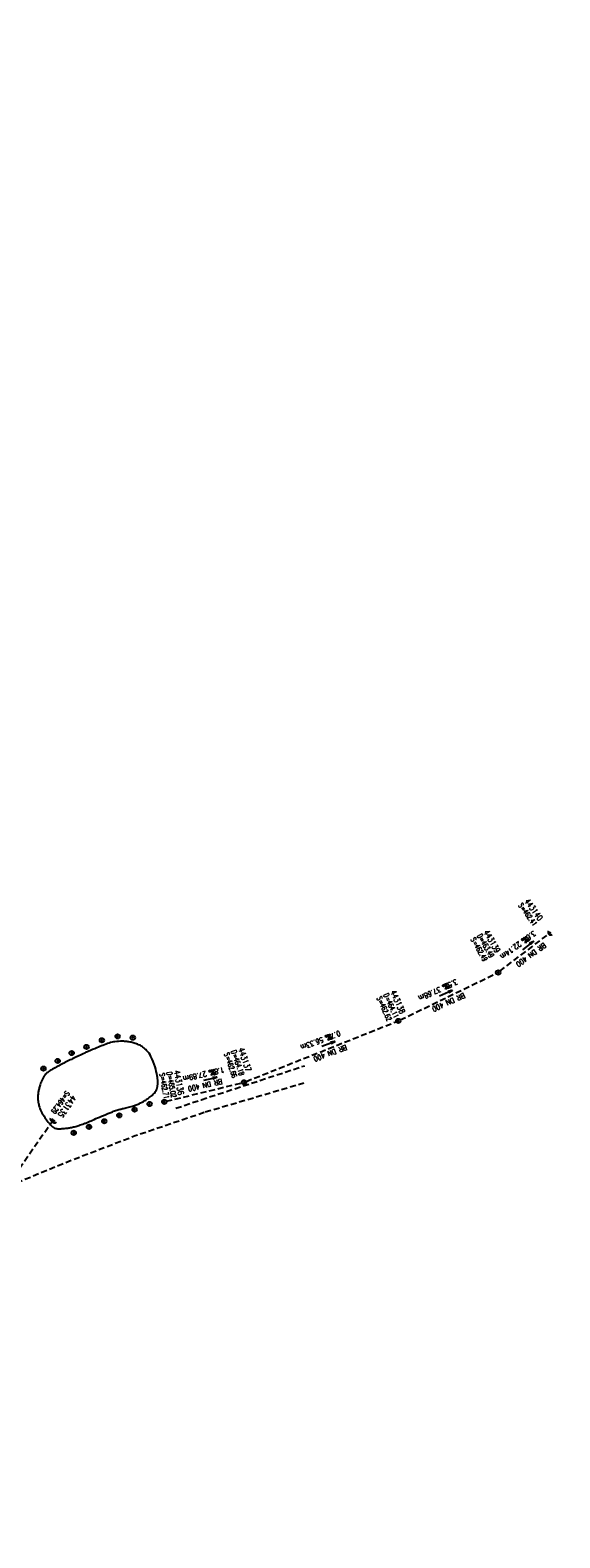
# Model space of a CAD drawing. Extents: x 459406 to 461721, y 413308 to 423218.
# Tile 131 of 256: x 461225 to 461405, y 417516 to 418028. Entities that reach past the tile are written whole.
import ezdxf
from ezdxf.enums import TextEntityAlignment as Align

# ---------------------------------------------------------------- set-up
doc = ezdxf.new("R2010")
doc.units = 0
doc.header["$LTSCALE"] = 2
doc.header["$MEASUREMENT"] = 0
for name, pattern in [('AUSGEZOGEN', [0]), ('GESTRICH-X2', [1.5, 1, -0.5]), ('STRICHPT-X3', [3, 1.5, -0.75, 0, -0.75])]:
    doc.linetypes.add(name, pattern=pattern)
doc.layers.get('0').update_dxf_attribs({"linetype": 'AUSGEZOGEN'})
for name, color, linetype in [('ACHSE', 1, 'STRICHPT-X3'), ('FBR', 8, 'CONTINUOUS'), ('KANAL', 7, 'GESTRICH-X2'), ('PFEIL', 7, 'CONTINUOUS'), ('RINNE', 200, 'CONTINUOUS'), ('RRHB', 4, 'AUSGEZOGEN'), ('SCHACHTNR', 6, 'CONTINUOUS'), ('SCHSYMBOL', 7, 'AUSGEZOGEN'), ('TEXTO', 4, 'CONTINUOUS'), ('TEXTU', 4, 'CONTINUOUS'), ('WEG', 8, 'GESTRICH-X2')]:
    doc.layers.add(name, color=color, linetype=linetype)
doc.styles.add('ROMANS', font='romans.shx', dxfattribs={"width": 0.8})

# ---------------------------------------------------------------- blocks, each defined once
blk = doc.blocks.new('GST')
at = {"color": 0}
blk.add_circle((0, 0), 0.75, dxfattribs=at)
blk.add_point((0, 0), dxfattribs=at)
blk = doc.blocks.new('10')
blk.add_blockref('GST', (0, 0))
blk = doc.blocks.new('40')
at = {"color": 0}
blk.add_arc((0.02, 0.31), 0.91, 192.5363, 347.4637, dxfattribs=at)
blk.add_point((0, 0), dxfattribs=at)
blk = doc.blocks.new('PROM')
blk.add_line((1.57, 1.82), (0.02, 0.02))
for centre, radius in [((0.32, 1.51), 0.317), ((0.94, 0.29), 0.283), ((1.64, 0.29), 0.283)]:
    blk.add_circle(centre, radius)
blk.add_arc((0.99, 2.68), 1.03, 239.1414, 303.3549)
blk = doc.blocks.new('PFEIL2')
at = {"color": 0}
for p, q in [((0.88, 0), (-2.4, -0.01)), ((0.88, -0.27), (0.88, 0.28)), ((0.88, 0.28), (2.43, 0.01)), ((0.91, 0.27), (0.88, 0.26)), ((0.97, 0.26), (0.88, 0.25)), ((1.02, 0.25), (0.88, 0.23)), ((1.07, 0.24), (0.88, 0.21)), ((1.13, 0.23), (0.88, 0.19)), ((1.18, 0.22), (0.88, 0.17)), ((1.24, 0.21), (0.88, 0.15)), ((1.29, 0.21), (0.88, 0.14)), ((1.34, 0.2), (0.88, 0.12)), ((1.4, 0.19), (0.88, 0.1)), ((1.45, 0.18), (0.88, 0.08)), ((1.51, 0.17), (0.88, 0.06)), ((1.56, 0.16), (0.88, 0.04)), ((1.61, 0.15), (0.88, 0.02)), ((1.67, 0.14), (0.88, 0.01)), ((1.72, 0.13), (0.88, -0.01)), ((1.78, 0.12), (0.88, -0.03)), ((1.83, 0.11), (0.88, -0.05)), ((1.88, 0.1), (0.88, -0.07)), ((1.94, 0.09), (0.88, -0.09)), ((2.05, 0.08), (0.88, -0.12)), ((1.99, 0.08), (0.88, -0.11)), ((2.1, 0.07), (0.88, -0.14)), ((2.15, 0.06), (0.88, -0.16)), ((2.21, 0.05), (0.88, -0.18)), ((2.26, 0.04), (0.88, -0.2)), ((2.32, 0.03), (0.88, -0.22)), ((2.37, 0.02), (0.88, -0.23)), ((2.42, 0.01), (0.88, -0.25)), ((2.43, 0.01), (0.88, -0.27))]:
    blk.add_line(p, q, dxfattribs=at)

msp = doc.modelspace()

# ---------------------------------------------------------------- linework, layer by layer
at = {"layer": 'ACHSE', "flags": 128}
msp.add_lwpolyline([(461161.88, 420437.76, -0.000001), (461165.78, 420419.42, -0.000002), (461167.09, 420413.31), (461177.49, 420364.41), (461187.91, 420315.5), (461193.11, 420291.05), (461198.32, 420266.6, 0.000013), (461200.55, 420256.1, -0.000008), (461202.78, 420245.61, -0.000126), (461202.84, 420245.34, -0.000011), (461203.52, 420242.15, -0.001203), (461205.52, 420232.59, -0.000771), (461208.59, 420217.67, -0.001324), (461210.77, 420206.86, -0.001044), (461213.46, 420193.14, -0.001041), (461215.82, 420180.84, -0.001046), (461218.13, 420168.58, -0.001043), (461220.38, 420156.31, -0.00104), (461222.59, 420143.98, -0.00104), (461224.74, 420131.65, -0.001043), (461226.84, 420119.35, -0.001046), (461228.88, 420107.04, -0.001042), (461230.89, 420094.68, -0.001044), (461232.83, 420082.32, -0.001045), (461234.73, 420069.98, -0.001048), (461236.57, 420057.6, -0.00105), (461238.36, 420045.24, -0.001042), (461240.1, 420032.88, -0.00104), (461241.79, 420020.48, -0.001038), (461243.43, 420008.07, -0.00104), (461245.01, 419995.69, -0.001048), (461246.55, 419983.28, -0.001048), (461248.03, 419970.87, -0.001045), (461249.46, 419958.47, -0.001042), (461250.84, 419946.03, -0.00104), (461252.16, 419933.58, -0.001043), (461253.44, 419921.16, -0.001047), (461254.66, 419908.73, -0.001046), (461255.83, 419896.28, -0.001044), (461256.95, 419883.83, -0.001044), (461258.01, 419871.37, -0.001042), (461259.03, 419858.92, -0.001041), (461259.99, 419846.45, -0.001045), (461260.9, 419833.96, -0.00105), (461261.76, 419821.51, -0.001044), (461262.56, 419809.09, -0.001035), (461263.31, 419796.56, -0.001039), (461264.02, 419784.01, -0.001052), (461264.67, 419771.6, -0.001051), (461265.26, 419759.2, -0.001036), (461265.81, 419746.63, -0.001035), (461266.31, 419734.06, -0.001048), (461266.74, 419721.64, -0.001053), (461267.13, 419709.21, -0.001043), (461267.47, 419696.65, -0.001038), (461267.78, 419683.02, -0.001246), (461267.99, 419671.66, -0.000845), (461268.2, 419656.35, -0.001335), (461268.29, 419646.66, -0.000076), (461268.34, 419639.67, -0.000344), (461268.35, 419638.12, -0.000008), (461268.39, 419629.89, 0.000017), (461268.44, 419621.66, 0.000001), (461268.5, 419609.16, -0.000009), (461268.57, 419596.66, -0.000011), (461268.64, 419584.16, 0.000013), (461268.7, 419571.66, 0.000007), (461268.77, 419559.16, -0.00001), (461268.84, 419546.66), (461269.1, 419496.66), (461269.37, 419446.66), (461269.63, 419396.66), (461269.9, 419346.67), (461270.16, 419296.67), (461270.43, 419246.67), (461270.69, 419196.67), (461270.96, 419146.67), (461271.22, 419096.67), (461271.49, 419046.67), (461271.75, 418996.67, -0.00001), (461271.82, 418984.17, 0.000007), (461271.88, 418971.67, 0.000013), (461271.95, 418959.17, -0.00001), (461272.02, 418946.67, -0.00001), (461272.08, 418934.17, 0.00001), (461272.15, 418921.67, 0.00001), (461272.21, 418909.17, -0.00001), (461272.28, 418896.67, -0.00001), (461272.35, 418884.17, 0.00001), (461272.41, 418871.67, 0.00001), (461272.48, 418859.17, -0.000008), (461272.55, 418846.67, -0.000012), (461272.61, 418834.17, 0.000001), (461272.68, 418821.67, 0.000028), (461272.72, 418813.34, -0.000014), (461272.77, 418805, -0.000517), (461272.77, 418803.54, -0.00011), (461272.79, 418796.67, -0.00198), (461272.78, 418786.97, -0.001256), (461272.67, 418771.67, -0.001874), (461272.51, 418760.32, -0.00156), (461272.22, 418746.68, -0.001561), (461271.89, 418734.16, -0.001568), (461271.47, 418721.69, -0.001564), (461270.98, 418709.23, -0.001556), (461270.41, 418696.71, -0.001558), (461269.76, 418684.2, -0.001564), (461269.03, 418671.75, -0.001572), (461268.22, 418659.29, -0.001568), (461267.34, 418646.81, -0.001561), (461266.38, 418634.35, -0.001559), (461265.34, 418621.89, -0.001562), (461264.22, 418609.41, -0.001569), (461263.02, 418597, -0.001568), (461261.75, 418584.58, -0.001563), (461260.4, 418572.14, -0.001556), (461258.97, 418559.71, -0.001558), (461257.46, 418547.31, -0.001565), (461255.88, 418534.9, -0.001566), (461254.22, 418522.52, -0.001565), (461252.48, 418510.16, -0.001561), (461250.66, 418497.77, -0.001562), (461248.77, 418485.4, -0.001565), (461246.8, 418473.07, -0.001567), (461244.75, 418460.75, -0.001565), (461242.63, 418448.42, -0.001562), (461240.43, 418436.12, -0.001561), (461238.15, 418423.83, -0.001563), (461235.79, 418411.54, -0.001567), (461233.36, 418399.29, -0.001565), (461230.85, 418387.07, -0.00156), (461228.26, 418374.82, -0.001559), (461225.6, 418362.59, -0.001563), (461222.86, 418350.41, -0.001567), (461220.05, 418338.24, -0.001564), (461217.16, 418326.07, -0.001562), (461214.19, 418313.92, -0.001563), (461211.15, 418301.8, -0.001563), (461207.62, 418288.1, -0.002038), (461204.84, 418277.61, -0.001089), (461200.88, 418263.05, -0.001658), (461198.22, 418253.5, -0.000013), (461197.53, 418251.04, -0.000228), (461197.49, 418250.9, -0.000007), (461194.46, 418240.17, 0.000006), (461191.43, 418229.44), (461184.63, 418205.39), (461177.83, 418181.33, 0.000005), (461174.44, 418169.3, -0.000005), (461171.04, 418157.27, -0.000019), (461167.64, 418145.24, 0.000019), (461164.24, 418133.21), (461157.44, 418109.15), (461150.65, 418085.09, 0.000005), (461147.25, 418073.06, -0.000001), (461143.85, 418061.03, -0.000002), (461140.45, 418049.01, -0.000002), (461137.05, 418036.98, -0.000015), (461133.65, 418024.95, 0.000019), (461130.25, 418012.92), (461123.46, 417988.86), (461116.66, 417964.8, 0.000001), (461115.31, 417960.01, 0.000001), (461112.35, 417949.55, 0.000375), (461111.88, 417947.88, 0.000088), (461109.88, 417940.74, 0.001331), (461107.28, 417931.38, 0.000846), (461103.25, 417916.63, 0.001238), (461100.29, 417905.61, 0.001041), (461096.83, 417892.47, 0.001036), (461093.69, 417880.37, 0.001036), (461090.61, 417868.26, 0.001038), (461087.57, 417856.12, 0.00104), (461084.59, 417844, 0.001041), (461081.65, 417831.86, 0.001037), (461078.77, 417819.68, 0.001037), (461075.93, 417807.51, 0.001036), (461073.15, 417795.32, 0.001043), (461070.41, 417783.09, 0.001049), (461067.73, 417770.91, 0.00104), (461065.11, 417758.74, 0.001034), (461062.53, 417746.46, 0.00103), (461059.99, 417734.18, 0.001036), (461057.52, 417721.97, 0.001044), (461055.1, 417709.74, 0.001039), (461052.71, 417697.44, 0.00104), (461050.38, 417685.14, 0.001043), (461048.11, 417672.86, 0.001039), (461045.89, 417660.59, 0.001034), (461043.72, 417648.25, 0.001037), (461041.59, 417635.89, 0.001045), (461039.53, 417623.61, 0.001043), (461037.52, 417611.32, 0.001035), (461035.54, 417598.93, 0.001032), (461033.62, 417586.54, 0.001037), (461031.76, 417574.21, 0.001044), (461029.95, 417561.86, 0.001041), (461028.19, 417549.47, 0.001039), (461026.47, 417537.08, 0.00104), (461024.82, 417524.7, 0.001038), (461023.21, 417512.31, 0.001036), (461021.65, 417499.9, 0.001039), (461020.15, 417487.47, 0.001043), (461018.7, 417475.08, 0.001041), (461017.3, 417462.68, 0.001038), (461015.95, 417450.23, 0.001035), (461014.65, 417437.76, 0.00104), (461013.4, 417425.36, 0.001038), (461012.21, 417412.95, 0.001032), (461011.07, 417400.47, 0.001036), (461009.97, 417388, 0.001039), (461008.93, 417375.56, 0.001048), (461007.95, 417363.09, 0.001048), (461007.01, 417350.63, 0.001037), (461005.98, 417336.12, 0.001443), (461005.3, 417325.69, 0.000621), (461004.39, 417310.95, 0.000896), (461003.79, 417300.74, 0.000001), (461003.78, 417300.53, 0.000151), (461003.78, 417300.53, 0.000033), (461003.08, 417288.15, -0.000002), (461002.39, 417275.78), (461000.98, 417250.82), (460999.58, 417225.86), (460996.77, 417175.93), (460993.97, 417126.01, 0), (460992.56, 417101.05, 0), (460991.16, 417076.09), (460988.35, 417026.17, 0.000005), (460987.42, 417009.53, 0.000002), (460985.55, 416976.25)], format="xyb", dxfattribs=at)
at = {"layer": 'FBR'}
for points in [[(461134.29, 418089.72, 0.000005), (461130.89, 418077.69, -0.000001), (461127.49, 418065.66, -0.000002), (461124.09, 418053.63, -0.000002), (461120.69, 418041.6, -0.000015)], [(461148.96, 418085.57, 0.000005), (461145.56, 418073.54, -0.000001), (461142.16, 418061.51, -0.000002), (461138.77, 418049.48, -0.000002), (461135.37, 418037.45, -0.000015)], [(461152.33, 418084.62, 0.000005), (461148.93, 418072.59, -0.000001), (461145.53, 418060.56, -0.000002), (461142.13, 418048.53, -0.000002), (461138.74, 418036.5, -0.000015)], [(461167.25, 418080.4, 0.000005), (461163.85, 418068.37, -0.000001), (461160.45, 418056.35, -0.000002), (461157.05, 418044.32, -0.000002), (461153.65, 418032.29, -0.000015)], [(461161.47, 418185.95, 0.000005), (461158.08, 418173.92, -0.000005), (461154.68, 418161.89, -0.000019)], [(461176.15, 418181.8, 0.000005), (461172.75, 418169.77, -0.000005), (461169.35, 418157.74, -0.000019)], [(461194.43, 418176.64, 0.000005), (461191.04, 418164.61, -0.000005), (461187.64, 418152.58, -0.000019)], [(461100.3, 417969.43, 0.000001), (461098.95, 417964.64)], [(461114.97, 417965.28, 0.000001), (461113.62, 417960.49)], [(461118.34, 417964.33, 0.000001), (461116.99, 417959.54)], [(461133.26, 417960.11, 0.000001), (461131.91, 417955.32)], [(460970.45, 417010.48, 0.000002), (460968.57, 416977.2, 0.000002)], [(460985.67, 417009.63, 0.000002), (460983.8, 416976.35, 0.000002)], [(460989.17, 417009.43, 0.000002), (460987.3, 416976.15, 0.000002)], [(461004.64, 417008.56, 0.000002), (461002.77, 416975.28, 0.000002)], [(460986.11, 417289.1, -0.000002), (460985.41, 417276.73)], [(461001.33, 417288.25, -0.000002), (461000.64, 417275.88)], [(461004.83, 417288.05, -0.000002), (461004.13, 417275.68)], [(461020.3, 417287.18, -0.000002), (461019.61, 417274.81)]]:
    msp.add_lwpolyline(points, format="xyb", dxfattribs=at)
at = {"layer": 'KANAL'}
for p, q in [((461384.58, 417708.4), (461401.09, 417721.04)), ((461350.76, 417691.84), (461383.31, 417707.62)), ((461298.45, 417670.94), (461349.38, 417691.24)), ((461271.4, 417664.2), (461297.02, 417670.48)), ((461199.19, 417609.47), (461232.62, 417657.37))]:
    msp.add_line(p, q, dxfattribs=at)
at = {"layer": 'RINNE'}
msp.add_lwpolyline([(461001.33, 417288.25, -0.000002), (461000.64, 417275.88)], format="xyb", dxfattribs=at)
at = {"layer": 'RRHB', "flags": 128}
msp.add_lwpolyline([(461268.47, 417670.82, 0.041597), (461268.29, 417672.84, 0.027172), (461267.58, 417675.86, 0.048307), (461266.16, 417679.43, 0.073967), (461264.69, 417681.47, 0.036422), (461263.38, 417682.63, 0.05277), (461262.34, 417683.26, 0.027993), (461260.83, 417683.88, 0.031741), (461259.44, 417684.26, 0.023501), (461257.96, 417684.49, 0.023567), (461256.47, 417684.59, 0.037322), (461253.91, 417684.43, 0.049474), (461252.02, 417683.99, 0.008797), (461249.83, 417683.19, 0.009526), (461247.83, 417682.38, 0.001257), (461244.86, 417681.1, 0.003213), (461243.71, 417680.59, 0.004395), (461241.71, 417679.66, 0.002555), (461238.29, 417678.03, 0.008515), (461236.55, 417677.15, 0.004356), (461233.19, 417675.35, 0.022077), (461231.6, 417674.39, 0.033922), (461230.65, 417673.64, 0.074761), (461229.95, 417672.81, 0.040056), (461229.03, 417671, 0.017189), (461228.45, 417669.41, 0.02363), (461228.12, 417668.23, 0.024956), (461227.9, 417666.96, 0.022056), (461227.79, 417665.5, 0.041943), (461227.84, 417664.31, 0.030555), (461228.16, 417662.72, 0.061453), (461228.94, 417660.74, 0.034821), (461230.96, 417657.58, 0.026245), (461232.47, 417655.77, 0.084463), (461233.05, 417655.31, 0.051068), (461233.85, 417654.99, 0.064772), (461234.52, 417654.89, 0.011323), (461235.25, 417654.88, 0.012652), (461235.91, 417654.91, 0.012355), (461237.68, 417655.08, 0.018126), (461238.87, 417655.27, 0.016111), (461240.26, 417655.58, 0.01508), (461241.73, 417656.01, 0.007382), (461243.52, 417656.63, 0.012697), (461244.55, 417657.03, 0.006556), (461246.31, 417657.79, -0.00486), (461248.67, 417658.83, -0.002369), (461251.54, 417660.03, -0.0053), (461252.83, 417660.55, -0.013554), (461254.15, 417661.03, -0.011969), (461255.67, 417661.49, -0.00828), (461256.8, 417661.79, 0.005283), (461258.58, 417662.23, 0.005899), (461260.28, 417662.71, 0.00871), (461261.43, 417663.06, 0.040956), (461262.18, 417663.38, 0.01497), (461264.11, 417664.46, 0.021681), (461265.24, 417665.2, 0.01793), (461266.53, 417666.21, 0.055371), (461267.55, 417667.28, 0.066705), (461268.15, 417668.34, 0.064136), (461268.37, 417669.19, 0.034089)], format="xyb", close=True, dxfattribs=at)
at = {"layer": 'WEG', "flags": 128}
for points in [[(461283.21, 417664.74), (461318.35, 417676.28)], [(461284.61, 417660.6), (461318.03, 417670.47)], [(461274.61, 417661.82), (461283.21, 417664.74)], [(461179.06, 417619.37), (461181.16, 417620.19), (461213.91, 417633.78), (461236.95, 417643.35), (461260.85, 417652.55), (461284.61, 417660.6)]]:
    msp.add_lwpolyline(points, dxfattribs=at)

# ---------------------------------------------------------------- block references
at = {"layer": 'PFEIL'}
for p, rotation in [((461394.11, 417717.12), 36.3673663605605), ((461366.31, 417700.91), 24.35861782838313), ((461326.39, 417683.67), 20.51801391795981), ((461286.3, 417671.8), 12.90891932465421)]:
    msp.add_blockref('PFEIL2', p, dxfattribs=dict(at, rotation=rotation))
at = {"layer": 'SCHSYMBOL'}
for name, p, rotation in [('40', (461401.58, 417721.39), 315.4794395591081), ('10', (461383.99, 417707.95), 261.6214999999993), ('10', (461350.08, 417691.51), 261.6214999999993), ('10', (461249.51, 417684.94), 261.6214999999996), ('10', (461254.83, 417686.24), 261.6214999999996), ('10', (461260.01, 417685.82), 261.6214999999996), ('10', (461239.26, 417680.57), 261.6214999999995), ('10', (461244.3, 417682.67), 261.6214999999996), ('10', (461229.68, 417675.3), 261.6214999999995), ('10', (461234.51, 417677.9), 261.6214999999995), ('10', (461297.75, 417670.66), 261.6214999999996), ('10', (461265.71, 417663.28), 261.6214999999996), ('10', (461270.67, 417664.03), 261.6214999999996), ('10', (461255.41, 417659.4), 261.6214999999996), ('10', (461260.62, 417661.39), 261.6214999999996), ('40', (461232.73, 417658.01), 331.4662844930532), ('40', (461233.3, 417657.52), 332.194025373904), ('10', (461239.95, 417653.49), 261.6214999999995), ('10', (461245.14, 417655.52), 261.6214999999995), ('10', (461250.32, 417657.44), 261.6214999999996)]:
    msp.add_blockref(name, p, dxfattribs=dict(at, rotation=rotation))
at = {"layer": 'TEXTU'}
for p, rotation in [((461393.44, 417720.34), 216.3673663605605), ((461366.83, 417704.43), 204.3586178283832), ((461327.12, 417687.14), 200.5180139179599), ((461287.75, 417675.1), 192.9089193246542)]:
    msp.add_blockref('PROM', p, dxfattribs=dict(at, rotation=rotation))

# ---------------------------------------------------------------- texts
at = {"layer": 'SCHACHTNR', "style": 'ROMANS'}
for s, height, rotation, width, p in [('S=462.41', 1.8, 305.709, 0.6, (461390.74, 417730.67)), ('443140', 2, 305.709, 0.7, (461392.78, 417732.11)), ('D=463.49', 1.8, 299.7493, 0.6, (461376.76, 417720.41)), ('443139', 2, 299.7493, 0.7, (461378.94, 417721.64)), ('S=462.49', 1.8, 299.7493, 0.6, (461374.56, 417719.16)), ('S=462.62', 1.8, 294.1761, 0.6, (461342.7, 417699.31)), ('D=464.11', 1.8, 294.1761, 0.6, (461345.01, 417700.34)), ('443138', 2, 294.1761, 0.7, (461347.29, 417701.35)), ('S=462.66', 1.8, 288.7182, 0.6, (461290.93, 417680.36)), ('D=464.18', 1.8, 288.7182, 0.6, (461293.33, 417681.17)), ('443137', 2, 288.7182, 0.7, (461295.69, 417681.96)), ('D=465.02', 1.8, 280.2236, 0.6, (461271.48, 417674.05)), ('443136', 2, 280.2236, 0.7, (461273.94, 417674.48)), ('S=462.71', 1.8, 280.2236, 0.6, (461269, 417673.61)), ('S=464.29', 1.8, 234.5183, 0.6, (461237.29, 417667.92)), ('443135', 2, 234.5183, 0.7, (461239.32, 417666.46))]:
    msp.add_text(s, height=height, rotation=rotation, dxfattribs=dict(at, width=width)).set_placement(p)
at = {"layer": 'TEXTO', "style": 'ROMANS', "width": 0.75}
for rotation, p in [(216.3674, (461394.61, 417714.67)), (204.3586, (461366.8, 417698.64)), (200.518, (461326.7, 417681.37)), (192.9089, (461284.38, 417670.54))]:
    msp.add_text('BR DN 400', height=1.8, rotation=rotation, dxfattribs=at).set_placement(p, align=Align.CENTER)
at = {"layer": 'TEXTU', "style": 'ROMANS', "width": 0.75}
for s, rotation, p in [('3.6', 216.3674, (461395.97, 417722.23)), ('22.14m', 216.3674, (461391.01, 417718.56)), ('3.5', 204.3586, (461369.69, 417705.76)), ('37.68m', 204.3586, (461364.08, 417703.2)), ('56.33m', 200.518, (461324.3, 417686.09)), ('0.7', 200.518, (461330.07, 417688.27)), ('27.89m', 192.9089, (461284.81, 417674.44)), ('1.8', 192.9089, (461290.81, 417675.84))]:
    msp.add_text(s, height=1.8, rotation=rotation, dxfattribs=at).set_placement(p)

doc.saveas('drawing.dxf')
